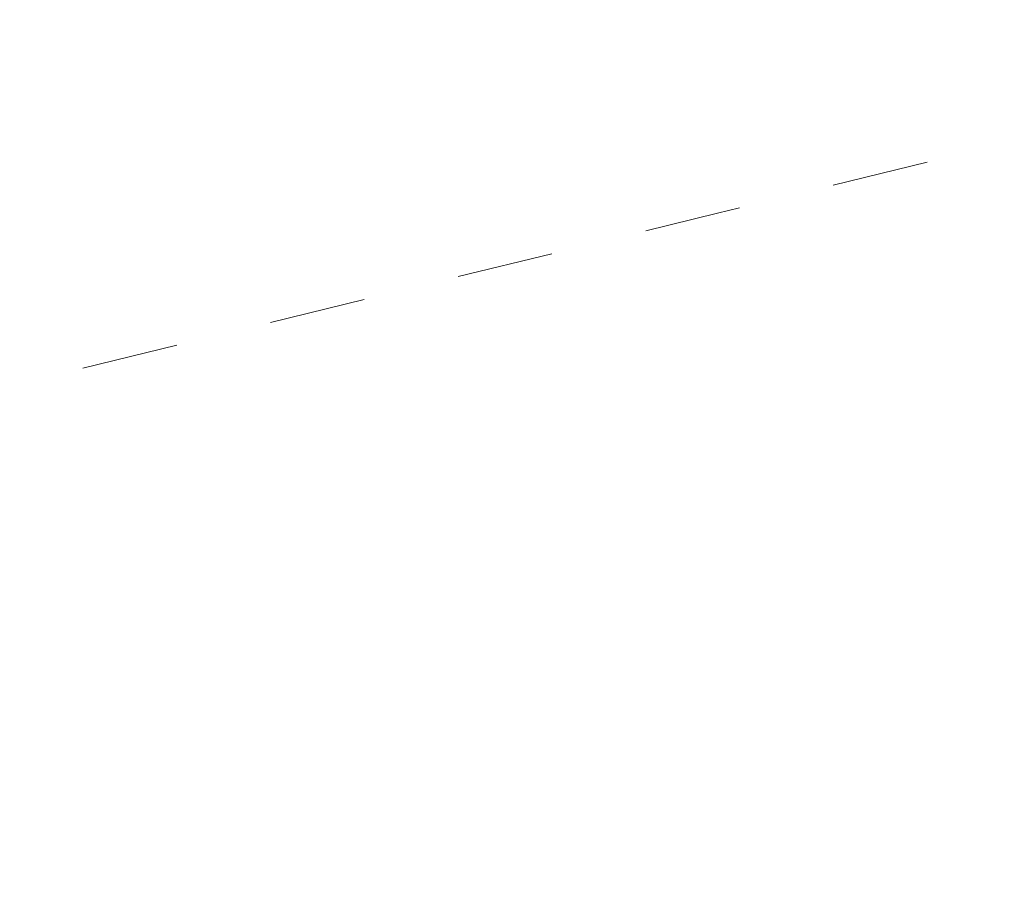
# Model space of a CAD drawing. Header units: metres. Extents: x 5504996 to 5514259, y 5943254 to 5951281.
# Tile 95 of 256: x 5509345.65 to 5509350.75, y 5947757.33 to 5947761.87. Entities that reach past the tile are written whole.
import ezdxf

# ---------------------------------------------------------------- set-up
doc = ezdxf.new("R2010")
doc.units = ezdxf.units.M
doc.linetypes.add('L_0_03', pattern=[1, 0.5, -0.5])
doc.layers.add('EGB_KonturUzytkuGruntowego', color=7, linetype='L_0_03', lineweight=18, true_color=0x008000)

msp = doc.modelspace()

# ---------------------------------------------------------------- linework, layer by layer
at = {"layer": 'EGB_KonturUzytkuGruntowego', "color": 96, "linetype": 'L_0_03', "lineweight": 18, "true_color": 0x008000, "flags": 128}
msp.add_lwpolyline([(5509132.11, 5947722.74), (5509138.95, 5947723.71), (5509174.28, 5947730.59), (5509238.85, 5947743.15), (5509250.57, 5947745.43), (5509256.78, 5947746.64), (5509279.77, 5947751.07), (5509328.99, 5947760.54), (5509398.1, 5947774.41), (5509466.39, 5947787.67), (5509571.35, 5947807.56), (5509575.37, 5947864.59), (5509585.59, 5947864.33), (5509595.51, 5947812.34), (5509606.05, 5947784.07), (5509634.83, 5947756.53), (5509689.69, 5947732.73), (5509732.68, 5947714.19), (5509740.33, 5947717.31), (5509801.61, 5947664.57), (5509875.75, 5947590.67), (5509888.55, 5947577.92), (5509897.01, 5947569.49), (5509942.28, 5947505.67), (5509946.97, 5947499.05), (5509976.47, 5947457.46), (5510054.83, 5947376.31), (5510126.58, 5947283.52), (5510258.9, 5947135), (5510253.94, 5947130.54), (5510119.91, 5947281.35), (5510092.33, 5947316.78), (5510083.35, 5947328.32), (5510050.79, 5947370.13), (5510049.32, 5947372.02), (5510048.23, 5947373.15), (5509971.45, 5947452.61), (5509970.37, 5947454.13), (5509952.93, 5947478.66), (5509943.2, 5947492.35), (5509931.62, 5947508.65), (5509922, 5947522.18), (5509900.86, 5947551.93), (5509891.59, 5947564.97), (5509848.28, 5947605.27), (5509828.55, 5947626.04), (5509813.95, 5947641.41), (5509796.82, 5947659.44), (5509793.79, 5947662.05), (5509775.08, 5947678.15), (5509758.5, 5947692.42), (5509739.22, 5947709.02), (5509731.59, 5947706.43), (5509630.59, 5947750.76), (5509601.52, 5947783.63), (5509592.23, 5947807.72), (5509544.28, 5947798.09), (5509513.29, 5947792.09), (5509480.03, 5947785.51), (5509452.41, 5947780.41), (5509446.42, 5947779.31), (5509427.06, 5947775.67), (5509415.05, 5947773.41), (5509388.09, 5947768.34), (5509354.14, 5947761.93), (5509351.68, 5947761.46), (5509349.26, 5947760.87), (5509322.54, 5947754.35), (5509294.76, 5947749.17), (5509288.79, 5947748.06), (5509259.26, 5947742.55), (5509201.21, 5947731.73), (5509134.01, 5947718.79), (5509184.94, 5947617.86), (5509192.65, 5947602.56), (5509208.88, 5947553.53), (5509219.5, 5947532.81), (5509221.57, 5947527.62), (5509225.28, 5947518.3), (5509230.29, 5947505.74), (5509234.62, 5947494.99), (5509235.43, 5947492.98), (5509245.62, 5947467.67), (5509248.8, 5947458.12), (5509258.49, 5947429.05), (5509265.71, 5947407.19), (5509268.21, 5947399.6), (5509276.09, 5947375.73), (5509279.14, 5947345.6), (5509278.67, 5947325.3), (5509278.21, 5947305.75), (5509277.73, 5947285.2), (5509277.81, 5947261.49), (5509278.34, 5947225.27), (5509282.81, 5947210.39), (5509288.75, 5947190.29), (5509306.08, 5947132.06), (5509317.35, 5947112.7), (5509319.32, 5947109.54), (5509328.96, 5947092.96), (5509391.48, 5946985.42), (5509466.85, 5946903.15), (5509481.04, 5946887.66), (5509516.37, 5946855.62), (5509531.42, 5946841.97), (5509544.33, 5946838.38), (5509546.44, 5946830.79), (5509548.19, 5946826.76), (5509527.38, 5946837.54), (5509477.01, 5946883.22), (5509471.15, 5946889.83), (5509429.65, 5946935.65), (5509398.54, 5946968.55), (5509385.51, 5946984.98), (5509383.09, 5946989.05), (5509374.16, 5947005.82), (5509323.19, 5947093.02), (5509321.17, 5947096.47), (5509300.9, 5947129.34), (5509292.67, 5947156.72), (5509286.07, 5947174.39), (5509278.7, 5947201.64), (5509273.93, 5947219.27), (5509272.33, 5947225.16), (5509272.33, 5947244.4), (5509271.53, 5947285.23), (5509272.95, 5947346.16), (5509270.09, 5947375.57), (5509267.28, 5947385), (5509258.74, 5947409.92), (5509252, 5947429.94), (5509246.69, 5947445.69), (5509239.96, 5947465.69), (5509225.67, 5947500.81), (5509224.29, 5947504.57), (5509216.41, 5947523.68), (5509214.27, 5947528.87), (5509207.89, 5947543.83), (5509199.71, 5947564.91), (5509194.33, 5947577.93), (5509189.03, 5947589.01), (5509171.45, 5947626.03), (5509134.62, 5947703.86), (5509129.04, 5947715.63), (5509126.18, 5947721.9)], close=True, dxfattribs=at)

doc.saveas('drawing.dxf')
